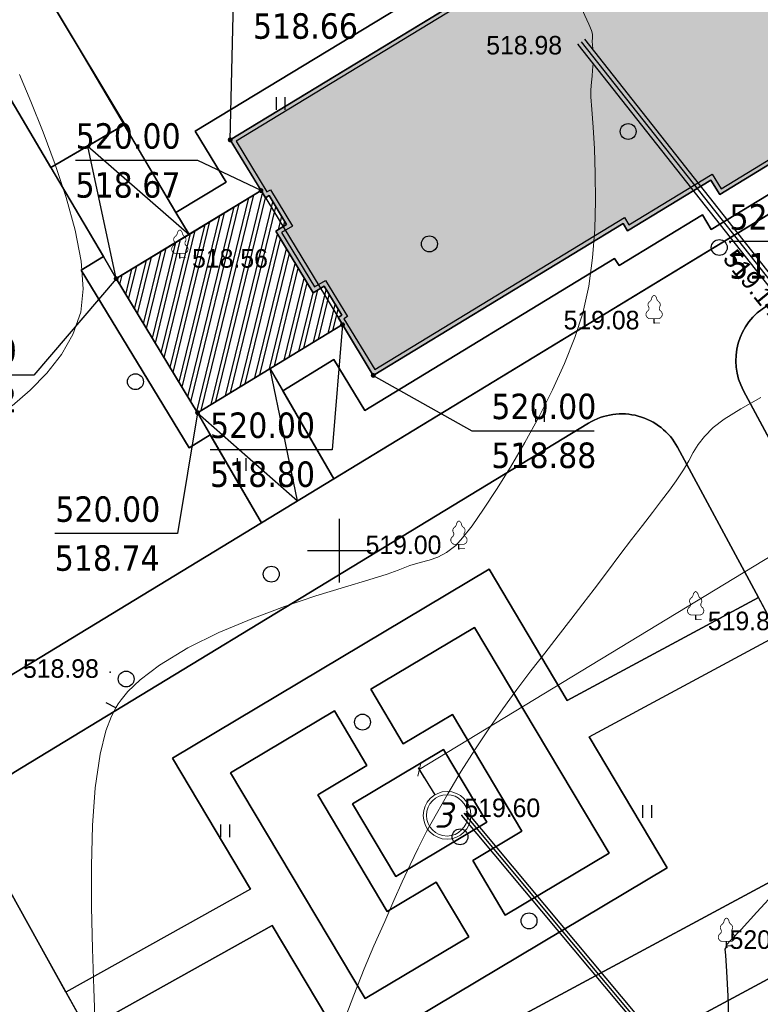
# Model space of a CAD drawing. Header units: millimetres. Extents: x 767170 to 66149698, y -983507 to 2493658.
# Tile 255 of 256: x 3294337 to 3329287, y -629043 to -582605. Entities that reach past the tile are written whole.
import ezdxf

# ---------------------------------------------------------------- set-up
doc = ezdxf.new("R2010")
doc.units = ezdxf.units.MM
doc.linetypes.add('Д_ТРОТ_ТРУБА', pattern=[3, 1.5, -1.5])
for name, color, linetype in [('(001) Сетка', 92, 'Continuous'), ('(004) Точки рельефа', 7, 'Continuous'), ('(022) Возд. Линии', 7, 'Continuous'), ('(028) Гидротехн.', 7, 'Continuous'), ('(031) Горизонтали', 42, 'Continuous'), ('(036) Растительность', 7, 'Continuous'), ('(038) Деревья', 7, 'Continuous'), ('os', 3, 'Continuous'), ('V_Loyiha_OPOR-PNT', 7, 'Continuous')]:
    doc.layers.add(name, color=color, linetype=linetype)
doc.layers.add('(032) Горизонтали утолщенные', color=32, linetype='Continuous', lineweight=30)
doc.layers.add('(042) Бергштрих', color=32, linetype='Continuous', lineweight=30)
doc.styles.add('BLACK', font='tahomabd.ttf')
doc.styles.add('D-431', font='txt')
doc.styles.get("Standard").update_dxf_attribs({"font": 'isocpeui.ttf'})
doc.styles.add('Tahoma', font='tahoma.ttf')
doc.dimstyles.new('genplan dimension', dxfattribs={"dimtxt": 1100, "dimasz": 450, "dimexe": 450, "dimexo": 0, "dimgap": 80, "dimtad": 1, "dimlfac": 0.001, "dimtxsty": 'BLACK', "dimblk": 'OBLIQUE', "dimcen": 0, "dimclrd": 186, "dimclre": 186, "dimclrt": 186, "dimadec": 1, "dimazin": 0, "dimtfac": 1, "dimtmove": 0, "dimatfit": 3, "dimldrblk": 'OBLIQUE', "dimfxl": 1, "dimlwd": 9, "dimlwe": 9, "dimarcsym": 0})

# ---------------------------------------------------------------- blocks, each defined once
blk = doc.blocks.new('d')
at = {"layer": '(038) Деревья'}
blk.add_ellipse((0, 0), major_axis=(0.265, 0.265), ratio=1, start_param=5.497787, end_param=11.780972, dxfattribs=at)
blk = doc.blocks.new('I04010')
for p, q in [((-0.412273, 0.007146), (-0.412273, 1.207146)), ((0.387727, 1.207146), (0.387727, 0.007146))]:
    blk.add_line(p, q)
blk = doc.blocks.new('Setka')
at = {"layer": '(001) Сетка'}
for p, q in [((0, 1.5), (0, -1.5)), ((-1.5, 0), (1.5, 0))]:
    blk.add_line(p, q, dxfattribs=at)
blk = doc.blocks.new('karagach-flat-70')
at = {"layer": '(038) Деревья', "const_width": 0.0375}
for points in [[(-0.208, 1.009, 0.430853), (-0.255, 0.753, 0.548276)], [(-0.208, 1.009, 0.181567), (-0.117, 1.159, 0.303004)], [(0, 1.312, 0.246034), (-0.117, 1.159, 0.489079)], [(0, 1.312, -0.246034), (0.117, 1.159, -0.489079)], [(0.208, 1.009, -0.181567), (0.117, 1.159, -0.303004)], [(0.208, 1.009, -0.430853), (0.255, 0.753, -0.548276)], [(-0.315, 0.559, 0.626949), (-0.218, 0.206, 0.702465)], [(-0.315, 0.559, 0.383603), (-0.255, 0.753, 0.352912)], [(0.315, 0.559, -0.626949), (0.218, 0.206, -0.702465)], [(0.315, 0.559, -0.383603), (0.255, 0.753, -0.352912)]]:
    blk.add_lwpolyline(points, format="xyb", dxfattribs=at)
for points in [[(0, 0.206), (-0.218, 0.206)], [(0, 0), (0, 0.206)], [(0, 0.206), (0.218, 0.206)], [(0, 0), (0.281, 0)]]:
    blk.add_lwpolyline(points, dxfattribs=at)
at = {"layer": '(038) Деревья'}
blk.add_lwpolyline([(0, 0), (0, 0.206)], dxfattribs=at)
blk = doc.blocks.new('karagach-flat-78')
at = {"layer": '(038) Деревья', "const_width": 0.0375}
for points in [[(-0.208, 1.009, 0.430853), (-0.255, 0.753, 0.548276)], [(-0.208, 1.009, 0.181567), (-0.117, 1.159, 0.303004)], [(0, 1.312, 0.246034), (-0.117, 1.159, 0.489079)], [(0, 1.312, -0.246034), (0.117, 1.159, -0.489079)], [(0.208, 1.009, -0.181567), (0.117, 1.159, -0.303004)], [(0.208, 1.009, -0.430853), (0.255, 0.753, -0.548276)], [(-0.315, 0.559, 0.626949), (-0.218, 0.206, 0.702465)], [(-0.315, 0.559, 0.383603), (-0.255, 0.753, 0.352912)], [(0.315, 0.559, -0.626949), (0.218, 0.206, -0.702465)], [(0.315, 0.559, -0.383603), (0.255, 0.753, -0.352912)]]:
    blk.add_lwpolyline(points, format="xyb", dxfattribs=at)
for points in [[(0, 0.206), (-0.218, 0.206)], [(0, 0), (0, 0.206)], [(0, 0.206), (0.218, 0.206)], [(0, 0), (0.281, 0)]]:
    blk.add_lwpolyline(points, dxfattribs=at)
at = {"layer": '(038) Деревья'}
blk.add_lwpolyline([(0, 0), (0, 0.206)], dxfattribs=at)
blk = doc.blocks.new('karagach-flat-79')
at = {"layer": '(038) Деревья', "const_width": 0.0375}
for points in [[(-0.208, 1.009, 0.430853), (-0.255, 0.753, 0.548276)], [(-0.208, 1.009, 0.181567), (-0.117, 1.159, 0.303004)], [(0, 1.312, 0.246034), (-0.117, 1.159, 0.489079)], [(0, 1.312, -0.246034), (0.117, 1.159, -0.489079)], [(0.208, 1.009, -0.181567), (0.117, 1.159, -0.303004)], [(0.208, 1.009, -0.430853), (0.255, 0.753, -0.548276)], [(-0.315, 0.559, 0.626949), (-0.218, 0.206, 0.702465)], [(-0.315, 0.559, 0.383603), (-0.255, 0.753, 0.352912)], [(0.315, 0.559, -0.626949), (0.218, 0.206, -0.702465)], [(0.315, 0.559, -0.383603), (0.255, 0.753, -0.352912)]]:
    blk.add_lwpolyline(points, format="xyb", dxfattribs=at)
for points in [[(0, 0.206), (-0.218, 0.206)], [(0, 0), (0, 0.206)], [(0, 0.206), (0.218, 0.206)], [(0, 0), (0.281, 0)]]:
    blk.add_lwpolyline(points, dxfattribs=at)
at = {"layer": '(038) Деревья'}
blk.add_lwpolyline([(0, 0), (0, 0.206)], dxfattribs=at)
blk = doc.blocks.new('karagach-flat-80')
at = {"layer": '(038) Деревья', "const_width": 0.0375}
for points in [[(-0.208, 1.009, 0.430853), (-0.255, 0.753, 0.548276)], [(-0.208, 1.009, 0.181567), (-0.117, 1.159, 0.303004)], [(0, 1.312, 0.246034), (-0.117, 1.159, 0.489079)], [(0, 1.312, -0.246034), (0.117, 1.159, -0.489079)], [(0.208, 1.009, -0.181567), (0.117, 1.159, -0.303004)], [(0.208, 1.009, -0.430853), (0.255, 0.753, -0.548276)], [(-0.315, 0.559, 0.626949), (-0.218, 0.206, 0.702465)], [(-0.315, 0.559, 0.383603), (-0.255, 0.753, 0.352912)], [(0.315, 0.559, -0.626949), (0.218, 0.206, -0.702465)], [(0.315, 0.559, -0.383603), (0.255, 0.753, -0.352912)]]:
    blk.add_lwpolyline(points, format="xyb", dxfattribs=at)
for points in [[(0, 0.206), (-0.218, 0.206)], [(0, 0), (0, 0.206)], [(0, 0.206), (0.218, 0.206)], [(0, 0), (0.281, 0)]]:
    blk.add_lwpolyline(points, dxfattribs=at)
at = {"layer": '(038) Деревья'}
blk.add_lwpolyline([(0, 0), (0, 0.206)], dxfattribs=at)
blk = doc.blocks.new('karagach-flat-81')
at = {"layer": '(038) Деревья', "const_width": 0.0375}
for points in [[(-0.208, 1.009, 0.430853), (-0.255, 0.753, 0.548276)], [(-0.208, 1.009, 0.181567), (-0.117, 1.159, 0.303004)], [(0, 1.312, 0.246034), (-0.117, 1.159, 0.489079)], [(0, 1.312, -0.246034), (0.117, 1.159, -0.489079)], [(0.208, 1.009, -0.181567), (0.117, 1.159, -0.303004)], [(0.208, 1.009, -0.430853), (0.255, 0.753, -0.548276)], [(-0.315, 0.559, 0.626949), (-0.218, 0.206, 0.702465)], [(-0.315, 0.559, 0.383603), (-0.255, 0.753, 0.352912)], [(0.315, 0.559, -0.626949), (0.218, 0.206, -0.702465)], [(0.315, 0.559, -0.383603), (0.255, 0.753, -0.352912)]]:
    blk.add_lwpolyline(points, format="xyb", dxfattribs=at)
for points in [[(0, 0.206), (-0.218, 0.206)], [(0, 0), (0, 0.206)], [(0, 0.206), (0.218, 0.206)], [(0, 0), (0.281, 0)]]:
    blk.add_lwpolyline(points, dxfattribs=at)
at = {"layer": '(038) Деревья'}
blk.add_lwpolyline([(0, 0), (0, 0.206)], dxfattribs=at)
blk = doc.blocks.new('Topo Xos')
at = {"layer": '(004) Точки рельефа', "color": 7, "linetype": 'ByBlock', "lineweight": -2, "transparency": 16777216}
for p in [(-32.056, -12.154), (-24.892, -21.5), (-50.86, -22.218), (-28.478, -25.296), (-37.689, -35.942), (-26.518, -39.272), (-54.142, -41.763), (-37.557, -48.518), (-25.041, -54.735)]:
    blk.add_point(p, dxfattribs=at)
at = {"layer": '(028) Гидротехн.', "color": 3, "linetype": 'Д_ТРОТ_ТРУБА', "ltscale": 600, "transparency": 16777216, "flags": 128}
for points in [[(10.323, -65.452), (9.157, -64.04), (-31.899, -12.03)], [(-8.841, -82.605), (-37.442, -48.421)]]:
    blk.add_lwpolyline(points, dxfattribs=at)
at = {"layer": '(028) Гидротехн.', "ltscale": 600, "transparency": 16777216}
for points in [[(10.491, -65.342), (9.313, -63.914), (-31.742, -11.906)], [(10.168, -65.58), (9.001, -64.165), (-32.056, -12.154)], [(-8.956, -82.702), (-37.557, -48.518)], [(-8.726, -82.509), (-37.327, -48.325)]]:
    blk.add_lwpolyline(points, dxfattribs=at)
at = {"layer": '(031) Горизонтали', "color": 42, "linetype": 'Continuous', "lineweight": 0, "ltscale": 600, "transparency": 16777216}
for points in [[(-31.378, -12.367), (-31.39, -12.176), (-31.397, -12.014), (-31.38, -11.841), (-31.383, -11.673), (-31.44, -11.505), (-31.566, -11.201), (-31.743, -10.798), (-31.951, -10.337), (-32.171, -9.854), (-32.389, -9.423), (-32.843, -8.55), (-33.489, -7.313), (-34.283, -5.792), (-35.18, -4.065), (-36.135, -2.211), (-37.104, -0.307), (-38.043, 1.567), (-38.907, 3.333), (-39.652, 4.913), (-40.232, 6.228), (-40.605, 7.199), (-40.725, 7.748)], [(-58.777, -29.203), (-57.924, -28.461), (-57.135, -27.658), (-56.449, -26.785), (-55.903, -25.833), (-55.533, -24.793), (-55.415, -23.684), (-55.521, -22.374), (-55.807, -20.921), (-56.23, -19.384), (-56.748, -17.822), (-57.316, -16.294), (-57.891, -14.857), (-58.431, -13.573)], [(-54.854, -58.441), (-54.918, -56.693), (-54.984, -54.809), (-55.029, -52.856), (-55.036, -50.895), (-54.983, -48.994), (-54.85, -47.215), (-54.618, -45.625), (-54.347, -44.531), (-54.087, -43.836), (-53.884, -43.441), (-53.774, -43.265), (-53.633, -43.068), (-53.31, -42.682), (-52.735, -42.127), (-51.82, -41.428), (-50.489, -40.624), (-49.016, -39.896), (-47.47, -39.244), (-45.92, -38.67), (-44.436, -38.172), (-43.088, -37.751), (-41.946, -37.409), (-41.079, -37.143), (-40.557, -36.956), (-40.004, -36.739), (-39.524, -36.598), (-39.093, -36.482), (-38.684, -36.342), (-38.274, -36.127), (-37.837, -35.787), (-37.515, -35.435), (-37.07, -34.857), (-36.527, -34.085), (-35.912, -33.151), (-35.254, -32.089), (-34.577, -30.93), (-33.908, -29.708), (-33.275, -28.454), (-32.703, -27.202), (-32.218, -25.984), (-31.848, -24.832), (-31.567, -23.565), (-31.384, -22.231), (-31.281, -20.871), (-31.243, -19.531), (-31.254, -18.252), (-31.297, -17.079), (-31.357, -16.054), (-31.416, -15.221), (-31.46, -14.623), (-31.471, -14.303), (-31.441, -13.941), (-31.408, -13.648), (-31.379, -13.372), (-31.361, -13.06), (-31.361, -13.034)], [(-43.156, -58.327), (-42.653, -56.996), (-42.164, -55.762), (-41.699, -54.669), (-41.192, -53.528), (-40.756, -52.539), (-40.364, -51.661), (-39.993, -50.852), (-39.617, -50.073), (-39.213, -49.283), (-38.755, -48.441), (-38.218, -47.507), (-37.579, -46.439), (-36.939, -45.424), (-36.283, -44.443), (-35.619, -43.497), (-34.952, -42.585), (-34.291, -41.708), (-33.642, -40.866), (-33.011, -40.058), (-32.407, -39.286), (-31.835, -38.548), (-31.303, -37.845), (-30.682, -37.015), (-30.095, -36.237), (-29.543, -35.513), (-29.031, -34.844), (-28.561, -34.23), (-28.136, -33.673), (-27.76, -33.174), (-27.435, -32.733), (-27.097, -32.229), (-26.845, -31.795), (-26.629, -31.405), (-26.398, -31.031), (-26.102, -30.648), (-25.69, -30.227), (-25.167, -29.834), (-24.388, -29.349), (-23.441, -28.808)]]:
    blk.add_lwpolyline(points, dxfattribs=at)
at = {"layer": '(032) Горизонтали утолщенные', "color": 32, "linetype": 'Continuous', "lineweight": 30, "ltscale": 600, "transparency": 16777216}
blk.add_lwpolyline([(-24.91, -63.165), (-24.884, -62.063), (-24.89, -60.233), (-24.93, -58.532), (-24.99, -57.05), (-25.052, -55.88), (-25.101, -55.111), (-25.121, -54.833), (-25.101, -54.784), (-25.072, -54.719), (-25.063, -54.67), (-25.052, -54.616), (-24.869, -54.423), (-24.37, -53.895), (-23.624, -53.091), (-22.701, -52.075), (-21.669, -50.908), (-20.599, -49.652), (-20.577, -49.624)], dxfattribs=at)
at = {"layer": '(042) Бергштрих', "color": 32, "linetype": 'Continuous', "lineweight": 30, "ltscale": 600, "transparency": 16777216}
blk.add_line((-53.884, -43.441), (-54.329, -43.213), dxfattribs=at)
at = {"layer": '(001) Сетка', "transparency": 16777216}
blk.add_blockref('Setka', (-43.341, -36.032), dxfattribs=at)
at = {"layer": '(022) Возд. Линии', "transparency": 16777216}
for name, p in [('karagach-flat-70', (-50.86, -22.218)), ('karagach-flat-78', (-28.478, -25.296)), ('karagach-flat-81', (-37.689, -35.942)), ('karagach-flat-80', (-26.518, -39.272)), ('karagach-flat-79', (-25.063, -54.67))]:
    blk.add_blockref(name, p, dxfattribs=at)
at = {"layer": '(036) Растительность', "linetype": 'Continuous', "transparency": 16777216, "xscale": 0.5, "yscale": 0.5, "zscale": 0.5}
for p in [(-46.094, -15.252), (-33.86, -29.966), (-47.934, -32.272), (-28.802, -48.638), (-48.713, -49.556)]:
    blk.add_blockref('I04010', p, dxfattribs=at)
at = {"layer": '(038) Деревья', "linetype": 'Continuous', "transparency": 16777216}
for p in [(-29.704, -16.267), (-39.083, -21.567), (-25.404, -21.735), (-52.955, -28.065), (-46.545, -37.144), (-53.39, -42.088), (-42.24, -44.12), (-37.639, -49.53), (-34.381, -53.496)]:
    blk.add_blockref('d', p, dxfattribs=at)
at = {"layer": '(004) Точки рельефа', "linetype": 'ByBlock', "transparency": 16777216, "char_height": 0.875, "attachment_point": 4, "style": 'D-431'}
for s, insert in [('518.98', (-36.402, -12.201)), ('518.56', (-50.281, -22.256)), ('519.08', (-32.75, -25.166)), (' 519.00', (-42.422, -35.767)), ('519.87', (-25.944, -39.354)), ('518.98', (-58.26, -41.6)), ('519.60', (-37.432, -48.168)), ('520.00', (-24.916, -54.385))]:
    blk.add_mtext(s, dxfattribs=dict(at, insert=insert))
at = {"layer": '(004) Точки рельефа', "linetype": 'ByBlock', "transparency": 16777216, "insert": (-24.943, -22.012), "char_height": 0.875, "attachment_point": 4, "rotation": 309.1383, "style": 'D-431'}
blk.add_mtext('519.14', dxfattribs=at)
blk = doc.blocks.new('_Oblique')
at = {"color": 0, "linetype": 'ByBlock', "lineweight": -2}
blk.add_line((-0.5, -0.5), (0.5, 0.5), dxfattribs=at)
blk = doc.blocks.new('*D289')
at = {"color": 186, "lineweight": 9, "transparency": 16777216}
for p, q in [((2367181, -580804), (2302574, -620064)), ((2367127, -580716), (2367414, -581188)), ((2302521, -619977), (2302808, -620449))]:
    blk.add_line(p, q, dxfattribs=at)
for p, xscale, yscale, zscale, rotation in [((2367181, -580804), 449.9999999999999, 449.9999999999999, 449.9999999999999, 31.28656990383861), ((2302574, -620064), 450, 450, 450, 211.2865699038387)]:
    blk.add_blockref('_Oblique', p, dxfattribs=dict(at, xscale=xscale, yscale=yscale, zscale=zscale, rotation=rotation))
at = {"color": 186, "transparency": 16777216, "insert": (2334474, -599770), "char_height": 1100, "attachment_point": 5, "rotation": 31.2866, "style": 'BLACK'}
blk.add_mtext('75,6', dxfattribs=at)
blk = doc.blocks.new('*U1461')
at = {"layer": 'V_Loyiha_OPOR-PNT', "elevation": 519.28}
blk.add_lwpolyline([(-18.878, -14.348), (-19.162, -21.449), (-24.931, -21.449)], dxfattribs=at)
at = {"layer": 'V_Loyiha_OPOR-PNT', "const_width": 0.115, "elevation": 519.28}
blk.add_lwpolyline([(-18.936, -14.348, 1), (-18.82, -14.348, 1)], format="xyb", close=True, dxfattribs=at)
at = {"layer": 'V_Loyiha_OPOR-PNT', "color": 1, "style": 'Tahoma'}
blk.add_text('520.00', height=1.2, dxfattribs=at).set_placement((-24.923, -20.895, 519.28))
at = {"layer": 'V_Loyiha_OPOR-PNT', "color": 5, "style": 'Tahoma'}
blk.add_text('519.28', height=1.2, dxfattribs=at).set_placement((-24.931, -23.203, 519.28))
blk = doc.blocks.new('*U1462')
at = {"layer": 'V_Loyiha_OPOR-PNT', "const_width": 0.115, "elevation": 518.88}
blk.add_lwpolyline([(-41.79, -27.768, 1), (-41.674, -27.768, 1)], format="xyb", close=True, dxfattribs=at)
at = {"layer": 'V_Loyiha_OPOR-PNT', "elevation": 518.88}
blk.add_lwpolyline([(-41.732, -27.768), (-37.084, -30.382), (-31.315, -30.382)], dxfattribs=at)
at = {"layer": 'V_Loyiha_OPOR-PNT', "color": 1, "style": 'Tahoma'}
blk.add_text('520.00', height=1.2, dxfattribs=at).set_placement((-36.16, -29.828, 518.88))
at = {"layer": 'V_Loyiha_OPOR-PNT', "color": 5, "style": 'Tahoma'}
blk.add_text('518.88', height=1.2, dxfattribs=at).set_placement((-36.16, -32.136, 518.88))
blk = doc.blocks.new('*U1463')
at = {"layer": 'V_Loyiha_OPOR-PNT', "elevation": 518.8}
blk.add_lwpolyline([(-43.186, -25.375), (-43.673, -31.272), (-49.434, -31.272)], dxfattribs=at)
at = {"layer": 'V_Loyiha_OPOR-PNT', "const_width": 0.115, "elevation": 518.8}
blk.add_lwpolyline([(-43.244, -25.375, 1), (-43.128, -25.375, 1)], format="xyb", close=True, dxfattribs=at)
at = {"layer": 'V_Loyiha_OPOR-PNT', "color": 1, "style": 'Tahoma'}
blk.add_text('520.00', height=1.2, dxfattribs=at).set_placement((-49.434, -30.718, 518.8))
at = {"layer": 'V_Loyiha_OPOR-PNT', "color": 5, "style": 'Tahoma'}
blk.add_text('518.80', height=1.2, dxfattribs=at).set_placement((-49.434, -33.026, 518.8))
blk = doc.blocks.new('*U1464')
at = {"layer": 'V_Loyiha_OPOR-PNT', "elevation": 518.74}
blk.add_lwpolyline([(-50.023, -29.529), (-50.975, -35.227), (-56.762, -35.227)], dxfattribs=at)
at = {"layer": 'V_Loyiha_OPOR-PNT', "const_width": 0.115, "elevation": 518.74}
blk.add_lwpolyline([(-50.08, -29.529, 1), (-49.965, -29.529, 1)], format="xyb", close=True, dxfattribs=at)
at = {"layer": 'V_Loyiha_OPOR-PNT', "color": 1, "style": 'Tahoma'}
blk.add_text('520.00', height=1.2, dxfattribs=at).set_placement((-56.736, -34.673, 518.74))
at = {"layer": 'V_Loyiha_OPOR-PNT', "color": 5, "style": 'Tahoma'}
blk.add_text('518.74', height=1.2, dxfattribs=at).set_placement((-56.762, -36.981, 518.74))
blk = doc.blocks.new('*U1465')
at = {"layer": 'V_Loyiha_OPOR-PNT', "elevation": 518.52}
blk.add_lwpolyline([(-53.866, -23.206), (-57.743, -27.751), (-63.504, -27.751)], dxfattribs=at)
at = {"layer": 'V_Loyiha_OPOR-PNT', "const_width": 0.115, "elevation": 518.52}
blk.add_lwpolyline([(-53.923, -23.206, 1), (-53.808, -23.206, 1)], format="xyb", close=True, dxfattribs=at)
at = {"layer": 'V_Loyiha_OPOR-PNT', "color": 1, "style": 'Tahoma'}
blk.add_text('520.00', height=1.2, dxfattribs=at).set_placement((-63.504, -27.197, 518.52))
at = {"layer": 'V_Loyiha_OPOR-PNT', "color": 5, "style": 'Tahoma'}
blk.add_text('518.52', height=1.2, dxfattribs=at).set_placement((-63.499, -29.505, 518.52))
blk = doc.blocks.new('*U1466')
at = {"layer": 'V_Loyiha_OPOR-PNT', "elevation": 518.67}
blk.add_lwpolyline([(-47.029, -19.051), (-50.015, -17.629), (-55.783, -17.629)], dxfattribs=at)
at = {"layer": 'V_Loyiha_OPOR-PNT', "const_width": 0.115, "elevation": 518.67}
blk.add_lwpolyline([(-47.087, -19.051, 1), (-46.971, -19.051, 1)], format="xyb", close=True, dxfattribs=at)
at = {"layer": 'V_Loyiha_OPOR-PNT', "color": 1, "style": 'Tahoma'}
blk.add_text('520.00', height=1.2, dxfattribs=at).set_placement((-55.776, -17.075, 518.67))
at = {"layer": 'V_Loyiha_OPOR-PNT', "color": 5, "style": 'Tahoma'}
blk.add_text('518.67', height=1.2, dxfattribs=at).set_placement((-55.783, -19.383, 518.67))
blk = doc.blocks.new('*U1467')
at = {"layer": 'V_Loyiha_OPOR-PNT', "elevation": 518.66}
blk.add_lwpolyline([(-48.483, -16.658), (-48.331, -10.135), (-42.557, -10.135)], dxfattribs=at)
at = {"layer": 'V_Loyiha_OPOR-PNT', "const_width": 0.115, "elevation": 518.66}
blk.add_lwpolyline([(-48.541, -16.658, 1), (-48.425, -16.658, 1)], format="xyb", close=True, dxfattribs=at)
at = {"layer": 'V_Loyiha_OPOR-PNT', "color": 1, "style": 'Tahoma'}
blk.add_text('520.00', height=1.2, dxfattribs=at).set_placement((-47.408, -9.581, 518.66))
at = {"layer": 'V_Loyiha_OPOR-PNT', "color": 5, "style": 'Tahoma'}
blk.add_text('518.66', height=1.2, dxfattribs=at).set_placement((-47.408, -11.889, 518.66))
blk = doc.blocks.new('A$C2cdd6916')
h = blk.add_hatch(color=1)
h.dxf.hatch_style = 1
h.paths.add_polyline_path([(16401.238, -4652.593), (12042.877, -7301.119), (10692.648, -5079.21), (11718.144, -4456.027), (9225.414, -354.04), (9994.537, 113.347), (7294.079, 4557.166), (6524.956, 4089.779), (4032.226, 8191.765), (3006.729, 7568.583), (1656.5, 9790.492), (26610.253, 24954.602), (28168.21, 22390.86), (31159.242, 24208.476), (35090.313, 26597.342), (27092.803, 39757.883), (26750.971, 39550.156), (23865.782, 40254.206), (20705.813, 41025.308), (19934.711, 37865.339), (16774.743, 38636.441), (16003.641, 35476.472), (12843.672, 36247.575), (12072.57, 33087.606), (8912.601, 33858.708), (8141.499, 30698.739), (4981.531, 31469.841), (4210.429, 28309.873), (1050.46, 29080.975), (279.358, 25921.006), (-2880.611, 26692.108), (-3651.713, 23532.14), (-4355.763, 20646.951), (-16319.891, 13376.488), (-19205.079, 14080.537), (-22365.048, 14851.639), (-23136.15, 11691.671), (-26296.119, 12462.773), (-27067.221, 9302.804), (-30227.189, 10073.906), (-30998.291, 6913.938), (-34158.26, 7685.04), (-34929.362, 4525.071), (-38089.331, 5296.173), (-38860.433, 2136.205), (-42020.401, 2907.307), (-42791.503, -252.662), (-45951.472, 518.44), (-46722.574, -2641.528), (-47426.624, -5526.717), (-47768.456, -5734.445), (-39770.946, -18894.986), (-32848.844, -14688.503), (-34406.8, -12124.761), (-9453.047, 3039.348), (-8102.818, 817.438), (-9128.315, 194.256), (-6635.585, -3907.731), (-7404.707, -4375.118), (-4704.249, -8818.937), (-3935.127, -8351.55), (-1442.396, -12453.537), (-416.9, -11830.354), (933.329, -14052.264), (-3425.032, -16700.79), (-1867.075, -19264.531), (-17591.358, -28819.998), (-15929.538, -31554.655), (-15758.622, -31450.792), (-14927.712, -32818.121), (-15440.46, -33129.712), (-13674.776, -36035.286), (-13162.028, -35723.695), (-12331.118, -37091.024), (-12502.034, -37194.887), (-12294.306, -37536.72), (-10840.214, -39929.545), (952.998, -32762.946), (1160.726, -33104.778), (5091.797, -30715.911), (5507.252, -31399.576), (10207.445, -28543.322), (9791.99, -27859.658), (12013.899, -26509.429), (12844.81, -27876.758), (18826.874, -24241.526), (17995.963, -22874.197), (20217.873, -21523.968), (20633.328, -22207.633), (25333.521, -19351.379), (24918.066, -18667.715), (28849.137, -16278.848), (28641.409, -15937.016), (40434.621, -8770.416), (38772.801, -6035.759), (38601.885, -6139.622), (37770.975, -4772.293), (38283.723, -4460.702), (36518.039, -1555.128), (36005.291, -1866.719), (35174.381, -499.39), (35345.297, -395.527), (35137.569, -53.694), (33683.477, 2339.131), (17959.194, -7216.335)])
h = blk.add_hatch()
h.set_pattern_fill('ANSI32', color=1, scale=60, angle=31.2865699)
h.set_pattern_definition([(76.28657, (-422045.4, -371330.9), (-555.2086, 135.48314), []), (76.28657, (-421815.2, -371191), (-555.2086, 135.48314), [])])
edge = h.paths.add_edge_path()
edge.add_line((12558.278, 1671.303), (13156.485, 2034.826))
edge.add_line((13156.485, 2034.826), (12076.302, 3812.354))
edge.add_arc((12013.983, 3914.903), 120, 121.2865699, 301.2865699, ccw=False)
edge.add_line((11951.665, 4017.453), (10456.027, 6478.645))
edge.add_line((10456.027, 6478.645), (9857.821, 6115.122))
edge.add_line((9857.821, 6115.122), (7572.818, 9875.277))
edge.add_line((7572.818, 9875.277), (28168.21, 22390.86))
edge.add_line((28168.21, 22390.86), (26610.253, 24954.602))
edge.add_line((26610.253, 24954.602), (1656.5, 9790.492))
edge.add_line((1656.5, 9790.492), (3006.729, 7568.583))
edge.add_line((3006.729, 7568.583), (4032.226, 8191.765))
edge.add_line((4032.226, 8191.765), (6524.956, 4089.779))
edge.add_line((6524.956, 4089.779), (7294.079, 4557.166))
edge.add_line((7294.079, 4557.166), (9994.537, 113.347))
edge.add_line((9994.537, 113.347), (9225.414, -354.04))
edge.add_line((9225.414, -354.04), (11718.144, -4456.027))
edge.add_line((11718.144, -4456.027), (10692.648, -5079.21))
edge.add_line((10692.648, -5079.21), (12042.877, -7301.119))
edge.add_line((12042.877, -7301.119), (16401.238, -4652.593))
edge.add_line((16401.238, -4652.593), (12558.278, 1671.303))
edge = h.paths.add_edge_path()
edge.add_line((-3935.127, -8351.55), (-4704.249, -8818.937))
edge.add_line((-4704.249, -8818.937), (-7404.707, -4375.118))
edge.add_line((-7404.707, -4375.118), (-6635.585, -3907.731))
edge.add_line((-6635.585, -3907.731), (-9128.315, 194.256))
edge.add_line((-9128.315, 194.256), (-8102.818, 817.438))
edge.add_line((-8102.818, 817.438), (-9453.047, 3039.348))
edge.add_line((-9453.047, 3039.348), (-34406.8, -12124.761))
edge.add_line((-34406.8, -12124.761), (-32848.844, -14688.503))
edge.add_line((-32848.844, -14688.503), (-12253.452, -2172.92))
edge.add_line((-12253.452, -2172.92), (-9968.449, -5933.074))
edge.add_line((-9968.449, -5933.074), (-10566.655, -6296.598))
edge.add_line((-10566.655, -6296.598), (-9071.017, -8757.79))
edge.add_arc((-9008.699, -8860.339), 120, -58.7134301, 121.2865699, ccw=False)
edge.add_line((-8946.381, -8962.889), (-7866.197, -10740.417))
edge.add_line((-7866.197, -10740.417), (-7267.991, -10376.893))
edge.add_line((-7267.991, -10376.893), (-3425.032, -16700.79))
edge.add_line((-3425.032, -16700.79), (933.329, -14052.264))
edge.add_line((933.329, -14052.264), (-416.9, -11830.354))
edge.add_line((-416.9, -11830.354), (-1442.396, -12453.537))
edge.add_line((-1442.396, -12453.537), (-3935.127, -8351.55))
h.paths.add_polyline_path([(41974.214, 4100.856), (35137.569, -53.694), (35345.297, -395.527), (35174.381, -499.39), (36005.291, -1866.719), (36518.039, -1555.128), (38283.723, -4460.702), (37770.975, -4772.293), (38601.885, -6139.622), (38772.801, -6035.759), (38980.529, -6377.591), (45817.173, -2223.04)])
h.paths.add_polyline_path([(-15440.46, -33129.712), (-14927.712, -32818.121), (-15758.622, -31450.792), (-15929.538, -31554.655), (-16137.265, -31212.823), (-22973.91, -35367.374), (-19130.951, -41691.27), (-12294.306, -37536.72), (-12502.034, -37194.887), (-12331.118, -37091.024), (-13162.028, -35723.695), (-13674.776, -36035.286)])
h.paths.add_polyline_path([(22981.424, -31078.171), (16999.36, -34713.402), (12844.81, -27876.758), (18826.874, -24241.526)])
h.paths.add_polyline_path([(31886.288, 23012.063), (28895.256, 21194.447), (28168.21, 22390.86), (31159.242, 24208.476)])
h.paths.add_polyline_path([(-35112.829, -17702.532), (-32121.797, -15884.916), (-32848.844, -14688.503), (-35839.876, -16506.119)])
for points in [[(-47768.456, -5734.445), (-39770.946, -18894.986), (-12253.452, -2172.92), (-9968.449, -5933.074), (-10566.655, -6296.598), (-7866.197, -10740.417), (-7267.991, -10376.893), (-1867.075, -19264.531), (-17591.358, -28819.998), (-15929.538, -31554.655), (-15758.622, -31450.792), (-14927.712, -32818.121), (-15440.46, -33129.712), (-13674.776, -36035.286), (-13162.028, -35723.695), (-12331.118, -37091.024), (-12502.034, -37194.887), (-10840.214, -39929.545), (952.998, -32762.946), (1160.726, -33104.778), (5091.797, -30715.911), (5507.252, -31399.576), (10207.445, -28543.322)], [(-1867.075, -19264.531), (-17591.358, -28819.998), (-15929.538, -31554.655), (-15758.622, -31450.792), (-14927.712, -32818.121), (-15440.46, -33129.712), (-13674.776, -36035.286), (-13162.028, -35723.695), (-12331.118, -37091.024), (-12502.034, -37194.887), (-12294.306, -37536.72), (-10840.214, -39929.545), (952.998, -32762.946), (1160.726, -33104.778), (5091.797, -30715.911), (5507.252, -31399.576), (10207.445, -28543.322)]]:
    blk.add_lwpolyline(points)
at = {"color": 2, "lineweight": 30}
blk.add_lwpolyline([(-47493.676, -5801.497), (-39703.894, -18620.206), (-12186.399, -1898.14), (-9693.669, -6000.127), (-10291.875, -6363.65), (-7799.145, -10465.637), (-7200.939, -10102.114), (-1592.296, -19331.584), (-17316.578, -28887.05), (-15862.486, -31279.876), (-15691.569, -31176.012), (-14652.932, -32885.173), (-15165.68, -33196.764), (-13607.724, -35760.506), (-13094.975, -35448.915), (-12056.338, -37158.076), (-12227.254, -37261.94), (-10773.161, -39654.765), (1020.051, -32488.166), (1227.778, -32829.998), (5158.849, -30441.131), (5574.304, -31124.796), (9932.665, -28476.27)], dxfattribs=at)
blk.add_lwpolyline([(-15440.46, -33129.712), (-14927.712, -32818.121), (-15758.622, -31450.792), (-15929.538, -31554.655), (-16137.265, -31212.823), (-22973.91, -35367.374), (-19130.951, -41691.27), (-12294.306, -37536.72), (-12502.034, -37194.887), (-12331.118, -37091.024), (-13162.028, -35723.695), (-13674.776, -36035.286)], close=True)
at = {"layer": 'os', "color": 0}
blk.add_line((-8721.276, -58436.102), (-7942.297, -59717.973), dxfattribs=at)
at = {"layer": 'os', "color": 0, "lineweight": 0}
for radius in [1125, 975]:
    blk.add_circle((-7358.064, -60679.376), radius, dxfattribs=at)
at = {"ltscale": 50}
blk.add_text('3', height=1200, dxfattribs=at).set_placement((-7962.419, -61265.833))
dim = blk.add_linear_dim(base=(-8668.047, -58523.693), p1=(55885.016, -19175.6), p2=(-8721.276, -58436.102), angle=31.2865699, dimstyle='genplan dimension')
dim.commit()
dim.dimension.update_dxf_attribs({"geometry": '*D289', "text_midpoint": (23231.582, -38229.423), "insert": (-2311242.442, 561540.579)})

msp = doc.modelspace()

# ---------------------------------------------------------------- block references
at = {"xscale": 1000, "yscale": 1000, "zscale": 1000}
msp.add_blockref('Topo Xos', (3352754.32, -571613.28), dxfattribs=at)

# ---------------------------------------------------------------- next in the draw order: linework, layer by layer
at = {"lineweight": 30}
for points in [[(3320598.1, -693693.53), (3304648.57, -654568.66, -0.16168228), (3304522.93, -652682.08), (3307607.54, -640804.68, -0.20876473), (3309090.16, -638916.69), (3371841.21, -605165.78, 0.14199501), (3375419.01, -601657.59), (3377740.8, -597536.99, -0.1300409), (3378810.97, -596437.2), (3389457.36, -590049.39, 0.40867475), (3391925.51, -580559.85), (3383054.01, -565118.14), (3354123.43, -514761.65, -0.41421356), (3355230.23, -510665.92), (3359413.67, -508262.47), (3357377.97, -504818.87), (3352774.92, -507463.39, -0.32105605), (3349299.65, -507115.23, 0.32190714), (3341172, -506313.63), (3254080.69, -556706.98)], [(3328489.9, -600104.19, -0.40491155), (3329627.48, -596087.66)], [(3329627.48, -596087.66, 0.40491155), (3328489.9, -600104.19)], [(3321183.86, -601631.13, -0.42970006), (3325383.9, -602773.81)], [(3321183.86, -601631.13, -0.42969994), (3325383.9, -602773.81)]]:
    msp.add_lwpolyline(points, format="xyb", dxfattribs=at)
at = {"color": 2, "lineweight": 30}
msp.add_lwpolyline([(3362997.57, -506143.84), (3352677.38, -512244.66), (3383054.01, -565118.14), (3395347.15, -586515.53), (3378130.41, -596845.54), (3374138.51, -603930.17), (3307936.74, -639537.06), (3304272.54, -653646.23), (3322134.59, -697462.61), (3336497.07, -685667.78), (3332689.19, -681030.96), (3362828.51, -656279.77), (3383135.11, -681012.61), (3380039.44, -683554.01), (3376235.65, -678920.62), (3332616.46, -714734.44), (3342226.53, -727938.95), (3346596.96, -724185.21), (3355718.77, -734805.63)], dxfattribs=at)
for points in [[(3330203.04, -591469.62), (3305741.24, -606334.78), (3292308.19, -614497.89, -0.42549526), (3288128.62, -613392.62), (3276935.35, -593272.74, -0.40656026), (3278030.3, -589231.76), (3288653.51, -582951.81, -0.39307255), (3292571.01, -584111.74), (3295801.24, -589576.01), (3299297.53, -587549.33), (3296034.22, -582109.32, -0.41798891), (3297070.2, -577967.04), (3309387.34, -570694.92), (3307309.91, -567276.34), (3294899.33, -574612.91), (3282752.45, -581793.59), (3276220.35, -585655.07, -0.42190851), (3272072.09, -584531.04)], [(3337012.72, -615950.15), (3328489.9, -600104.19, -0.40491155), (3329627.48, -596087.66)], [(3329627.48, -596087.66, 0.40491155), (3328489.9, -600104.19)], [(3296513.4, -628464.24), (3292993.79, -622137.76, -0.40302103), (3294057.45, -618115.54), (3321183.86, -601631.13, -0.42969994), (3325383.9, -602773.81), (3329194.98, -609859.52)], [(3296513.4, -628464.24), (3292993.79, -622137.76, -0.40302103), (3294057.45, -618115.54), (3321183.86, -601631.13, -0.42970006), (3325383.9, -602773.81), (3329194.98, -609859.52)], [(3329194.98, -609859.52), (3325383.9, -602773.81, 0.42970006), (3321183.86, -601631.13), (3294057.45, -618115.54, 0.40302103), (3292993.79, -622137.76), (3296513.4, -628464.24)], [(3296513.4, -628464.24), (3292993.79, -622137.76, -0.40302103), (3294057.45, -618115.54), (3321183.86, -601631.13, -0.42970006), (3325383.9, -602773.81), (3329194.98, -609859.52)], [(3296513.4, -628464.24), (3292993.79, -622137.76, -0.40302103), (3294057.45, -618115.54), (3321183.86, -601631.13, -0.42970006), (3325383.9, -602773.81), (3329194.98, -609859.52)], [(3296513.4, -628464.24), (3292993.79, -622137.76, -0.40302103), (3294057.45, -618115.54), (3321183.86, -601631.13, -0.42970006), (3325383.9, -602773.81), (3329194.98, -609859.52)], [(3329194.98, -609859.52), (3325383.9, -602773.81, 0.42970006), (3321183.86, -601631.13), (3294057.45, -618115.54, 0.40302103), (3292993.79, -622137.76), (3296513.4, -628464.24)], [(3329194.98, -609859.52), (3325383.9, -602773.81, 0.42970006), (3321183.86, -601631.13), (3294057.45, -618115.54, 0.40302103), (3292993.79, -622137.76), (3296513.4, -628464.24)], [(3321183.86, -601631.13, -0.42970006), (3325383.9, -602773.81)], [(3330142.35, -611620.91), (3333489.94, -617844.89, -0.41421356), (3332268.92, -621908.03), (3304545.65, -636819.11, -0.41005504), (3300502.98, -635635.5), (3297485.72, -630211.98)], [(3330142.35, -611620.91), (3333489.94, -617844.89, -0.41421356), (3332268.92, -621908.03), (3304545.65, -636819.11, -0.41005504), (3300502.98, -635635.5), (3297485.72, -630211.98)], [(3297485.72, -630211.98), (3300502.98, -635635.5, 0.41005504), (3304545.65, -636819.11), (3332268.92, -621908.03, 0.41421356), (3333489.94, -617844.89), (3330142.35, -611620.91)], [(3330142.35, -611620.91), (3333489.94, -617844.89, -0.41421356), (3332268.92, -621908.03), (3304545.65, -636819.11, -0.41005504), (3300502.98, -635635.5), (3297485.72, -630211.98)], [(3330142.35, -611620.91), (3333489.94, -617844.89, -0.41421356), (3332268.92, -621908.03), (3304545.65, -636819.11, -0.41005504), (3300502.98, -635635.5), (3297485.72, -630211.98)], [(3330142.35, -611620.91), (3333489.94, -617844.89, -0.41421356), (3332268.92, -621908.03), (3304545.65, -636819.11, -0.41005504), (3300502.98, -635635.5), (3297485.72, -630211.98)], [(3297485.72, -630211.98), (3300502.98, -635635.5, 0.41005504), (3304545.65, -636819.11), (3332268.92, -621908.03, 0.41421356), (3333489.94, -617844.89), (3330142.35, -611620.91)], [(3297485.72, -630211.98), (3300502.98, -635635.5, 0.41005504), (3304545.65, -636819.11), (3332268.92, -621908.03, 0.41421356), (3333489.94, -617844.89), (3330142.35, -611620.91)]]:
    msp.add_lwpolyline(points, format="xyb")
for points in [[(3314543.89, -580624.64), (3313687.02, -579214.58), (3317489.9, -576903.61), (3314192.23, -571477.02), (3311030.28, -573398.5), (3309387.34, -570694.92), (3296886.61, -578084.78, 0.39307267), (3296014.35, -582076.2), (3301705.27, -591702.98), (3304076.59, -590261.96), (3302622.49, -587869.13)], [(3305741.24, -606334.78), (3303333.51, -602181.13), (3302329.27, -602791.4), (3297239.94, -594416.51), (3298286.69, -593780.41), (3292571.02, -584111.74, 0.39307267), (3288653.51, -582951.81), (3278030.3, -589231.76, 0.40656026), (3276935.35, -593272.74), (3288128.62, -613392.62, 0.42549538), (3292308.19, -614497.89)], [(3344909.21, -587229.37), (3344416.27, -587515.11), (3346492.63, -590931.94), (3338459.58, -595813.53), (3336282.05, -592230.24), (3329627.48, -596087.66, 0.40491155), (3328489.9, -600104.19), (3337012.72, -615950.15, 0.41421356), (3341075.86, -617171.18), (3357010.29, -608600.78, 0.4211503), (3358197.01, -604475.63), (3349021.49, -588341.77, 0.41662845)], [(3340242.16, -598421.96), (3338745.69, -595639.66), (3338459.58, -595813.53), (3336282.05, -592230.24), (3329627.48, -596087.66, 0.40491155), (3328489.9, -600104.19), (3331683.05, -606041.02), (3339295.82, -601711.55, -0.0705009), (3339169.3, -600818.71, -0.21360458)], [(3340242.16, -598421.96), (3338745.69, -595639.66), (3338459.58, -595813.53), (3336282.05, -592230.24), (3329627.48, -596087.66, 0.40491155), (3328489.9, -600104.19), (3331683.05, -606041.02), (3339295.82, -601711.55, -0.0705009), (3339169.3, -600818.71, -0.21360458)], [(3294057.45, -618115.54), (3321183.86, -601631.13, -0.42969994), (3325383.9, -602773.81), (3329194.98, -609859.52), (3320179.97, -614708.28), (3316495.53, -608523.53), (3301547.06, -617428.76), (3305231.76, -623613.96), (3296513.4, -628464.24), (3292993.79, -622137.76, -0.40302103)], [(3332268.92, -621908.03), (3304545.65, -636819.11, -0.41005504), (3300502.98, -635635.5), (3297485.72, -630211.98), (3306255.8, -625332.93), (3309940.5, -631518.13), (3324888.97, -622612.89), (3321204.54, -616428.14), (3330142.35, -611620.91), (3333489.94, -617844.89, -0.41421356)]]:
    msp.add_lwpolyline(points, format="xyb", close=True)
at = {"lineweight": 30}
msp.add_lwpolyline([(3314543.89, -580624.64), (3313687.02, -579214.58), (3317489.9, -576903.61), (3314192.23, -571477.02), (3311030.28, -573398.5), (3309387.34, -570694.92), (3296886.61, -578084.78, 0.39307267), (3296014.35, -582076.2), (3301705.27, -591702.98), (3304076.59, -590261.96), (3302622.49, -587869.13)], format="xyb", close=True, dxfattribs=at)
for points in [[(3314543.89, -580624.64), (3302622.49, -587869.13), (3304076.59, -590261.96), (3301705.27, -591702.98), (3302328.45, -592728.48), (3305725.27, -590664.27), (3304271.17, -588271.45), (3316192.57, -581026.95)], [(3296014.35, -582076.2), (3299297.53, -587549.33)], [(3295801.24, -589576.01), (3292571.02, -584111.74)], [(3299297.53, -587549.33), (3295801.24, -589576.01)], [(3295801.24, -589576.01), (3299261.99, -587569.93)], [(3301705.27, -591702.98), (3302328.45, -592728.48)], [(3306150.64, -599065), (3309160.29, -604257.05)], [(3328489.9, -600104.19), (3337012.72, -615950.15)], [(3302731.58, -601142.72), (3305741.24, -606334.78)], [(3294057.45, -618115.54), (3321183.86, -601631.13)], [(3302690.74, -608188.53), (3311370.83, -602913.73)], [(3325383.9, -602773.81), (3329194.98, -609859.52)], [(3309090.16, -638916.69), (3371841.21, -605165.78)], [(3292308.19, -614497.89), (3305741.24, -606334.78)], [(3305231.76, -623613.96), (3301547.06, -617428.76), (3316495.53, -608523.53), (3320179.97, -614708.28)], [(3320179.97, -614708.28), (3329194.98, -609859.52)], [(3310903.99, -614182.57), (3315800.91, -611265.33), (3322147.17, -621918.27), (3317250.25, -624835.5)], [(3321204.54, -616428.14), (3330142.35, -611620.91)], [(3310903.99, -614182.57), (3312439.38, -616759.89)], [(3315532.04, -625859.09), (3310635.13, -628776.32), (3304288.87, -618123.39), (3309185.78, -615206.16)], [(3309185.78, -615206.16), (3310721.17, -617783.48)], [(3312439.38, -616759.89), (3314758.97, -615378.04), (3318034.46, -620876.33), (3315714.87, -622258.18)], [(3321204.54, -616428.14), (3324888.97, -622612.89), (3309940.5, -631518.13), (3306255.8, -625332.93)], [(3313996.65, -623281.77), (3311677.06, -624663.61), (3308401.58, -619165.33), (3310721.17, -617783.48)], [(3296513.4, -628464.24), (3292993.79, -622137.76)], [(3332268.92, -621908.03), (3304545.65, -636819.11)], [(3315714.87, -622258.18), (3317250.25, -624835.5)], [(3305231.76, -623613.96), (3296513.4, -628464.24)], [(3313996.65, -623281.77), (3315532.04, -625859.09)], [(3306255.8, -625332.93), (3297485.72, -630211.98)]]:
    msp.add_lwpolyline(points)
for points in [[(3314543.89, -580624.64), (3302622.49, -587869.13)], [(3304271.17, -588271.45), (3316192.57, -581026.95)], [(3299297.53, -587549.33), (3296034.22, -582109.32)], [(3292571.01, -584111.74), (3295801.24, -589576.01)], [(3298286.69, -593780.41), (3292571.02, -584111.74)], [(3295801.24, -589576.01), (3299297.53, -587549.33)], [(3302622.49, -587869.13), (3304076.59, -590261.96)], [(3305725.27, -590664.27), (3304271.17, -588271.45)], [(3332069.98, -587994.77), (3327369.78, -590851.03)], [(3298888.62, -594818.82), (3297549.39, -588562.67), (3302328.45, -592728.48)], [(3326967.47, -592499.71), (3333718.66, -588397.09)], [(3333718.66, -588397.09), (3326967.47, -592499.71)], [(3309160.29, -604257.05), (3334305.03, -588976.89)], [(3326954.33, -590167.36), (3323023.26, -592556.23)], [(3327369.78, -590851.03), (3326954.33, -590167.36)], [(3304076.59, -590261.96), (3301705.27, -591702.98)], [(3302328.45, -592728.48), (3305725.27, -590664.27)], [(3330203.04, -591469.62), (3305741.24, -606334.78)], [(3301705.27, -591702.98), (3302328.45, -592728.48)], [(3322620.94, -594204.91), (3326552.01, -591816.04)], [(3326552.01, -591816.04), (3322620.94, -594204.91)], [(3326552.01, -591816.04), (3326967.47, -592499.71)], [(3326967.47, -592499.71), (3326552.01, -591816.04)], [(3322815.53, -592214.4), (3311022.32, -599381)], [(3323023.26, -592556.23), (3322815.53, -592214.4)], [(3298286.69, -593780.41), (3297239.94, -594416.51)], [(3297239.94, -594416.51), (3298286.69, -593780.41)], [(3298888.62, -594818.82), (3298286.69, -593780.41)], [(3310620, -601029.67), (3322413.22, -593863.08)], [(3322413.22, -593863.08), (3310620, -601029.67)], [(3322413.22, -593863.08), (3322620.94, -594204.91)], [(3322620.94, -594204.91), (3322413.22, -593863.08)], [(3297239.94, -594416.51), (3302329.27, -602791.4)], [(3302329.27, -602791.4), (3297239.94, -594416.51)], [(3302731.58, -601142.72), (3298888.62, -594818.82)], [(3309568.22, -596988.17), (3306150.64, -599065)], [(3311022.32, -599381), (3309568.22, -596988.17)], [(3306752.57, -600103.41), (3309165.91, -598636.85)], [(3309165.91, -598636.85), (3306752.57, -600103.41)], [(3309165.91, -598636.85), (3310620, -601029.67)], [(3310620, -601029.67), (3309165.91, -598636.85)], [(3302731.58, -601142.72), (3307450.76, -605295.91), (3306150.64, -599065)], [(3306150.64, -599065), (3306752.57, -600103.41)], [(3306752.57, -600103.41), (3309160.29, -604257.05)], [(3337012.72, -615950.15), (3328489.9, -600104.19)], [(3328489.9, -600104.19), (3331683.05, -606041.02)], [(3303333.51, -602181.13), (3302731.58, -601142.72)], [(3294057.45, -618115.54), (3321183.86, -601631.13)], [(3294057.45, -618115.54), (3321183.86, -601631.13)], [(3302329.27, -602791.4), (3303333.51, -602181.13)], [(3303333.51, -602181.13), (3302329.27, -602791.4)], [(3305741.24, -606334.78), (3303333.51, -602181.13)], [(3325383.9, -602773.81), (3333489.94, -617844.89)], [(3325383.9, -602773.81), (3329194.98, -609859.52)], [(3309090.16, -638916.69), (3371841.21, -605165.78)], [(3371841.21, -605165.78), (3309090.16, -638916.69)], [(3305741.24, -606334.78), (3292308.19, -614497.89)], [(3292308.19, -614497.89), (3305741.24, -606334.78)], [(3316495.53, -608523.53), (3301547.06, -617428.76)], [(3320179.97, -614708.28), (3316495.53, -608523.53)], [(3329194.98, -609859.52), (3320179.97, -614708.28)], [(3315800.91, -611265.33), (3310903.99, -614182.57)], [(3322147.17, -621918.27), (3315800.91, -611265.33)], [(3321204.54, -616428.14), (3330142.35, -611620.91)], [(3310903.99, -614182.57), (3312439.38, -616759.89)], [(3309185.78, -615206.16), (3304288.87, -618123.39)], [(3310721.17, -617783.48), (3309185.78, -615206.16)], [(3312439.38, -616759.89), (3314758.97, -615378.04)], [(3314758.97, -615378.04), (3318034.46, -620876.33)], [(3324888.97, -622612.89), (3321204.54, -616428.14)], [(3301547.06, -617428.76), (3305231.76, -623613.96)], [(3308401.58, -619165.33), (3310721.17, -617783.48)], [(3304288.87, -618123.39), (3310635.13, -628776.32)], [(3311677.06, -624663.61), (3308401.58, -619165.33)], [(3318034.46, -620876.33), (3315714.87, -622258.18)], [(3300502.98, -635635.5), (3292993.79, -622137.76)], [(3296513.4, -628464.24), (3292993.79, -622137.76)], [(3332268.92, -621908.03), (3304545.65, -636819.11)], [(3332268.92, -621908.03), (3304545.65, -636819.11)], [(3315714.87, -622258.18), (3317250.25, -624835.5)], [(3317250.25, -624835.5), (3322147.17, -621918.27)], [(3309940.5, -631518.13), (3324888.97, -622612.89)], [(3305231.76, -623613.96), (3296513.4, -628464.24)], [(3313996.65, -623281.77), (3311677.06, -624663.61)], [(3315532.04, -625859.09), (3313996.65, -623281.77)], [(3297485.72, -630211.98), (3306255.8, -625332.93)], [(3306255.8, -625332.93), (3309940.5, -631518.13)], [(3310635.13, -628776.32), (3315532.04, -625859.09)]]:
    msp.add_lwpolyline(points, dxfattribs=at)
for points in [[(3326552.01, -591816.04), (3326967.47, -592499.71), (3333718.66, -588397.09), (3333303.2, -587713.42), (3333474.12, -587609.56), (3334020.2, -588508.18), (3334305.03, -588976.89), (3335330.52, -588353.7), (3334707.34, -587328.21), (3333876.43, -585960.88), (3331654.52, -587311.11), (3332069.98, -587994.77), (3327369.78, -590851.03), (3326954.33, -590167.36), (3323023.26, -592556.23), (3322815.53, -592214.4), (3311022.32, -599381), (3309568.22, -596988.17), (3306150.64, -599065), (3306752.57, -600103.41), (3309165.91, -598636.85), (3310620, -601029.67), (3322413.22, -593863.08), (3322620.94, -594204.91)], [(3334707.34, -587328.21), (3333876.43, -585960.88), (3331654.52, -587311.11), (3332069.98, -587994.77), (3327369.78, -590851.03), (3326954.33, -590167.36), (3323023.26, -592556.23), (3322815.53, -592214.4), (3311022.32, -599381), (3309568.22, -596988.17), (3306150.64, -599065), (3306752.57, -600103.41), (3309165.91, -598636.85), (3310620, -601029.67), (3322413.22, -593863.08), (3322620.94, -594204.91), (3326552.01, -591816.04), (3326967.47, -592499.71), (3333718.66, -588397.09), (3333303.2, -587713.42), (3333474.12, -587609.56), (3334020.2, -588508.18), (3334305.03, -588976.89), (3335330.52, -588353.7)], [(3299261.99, -587569.93), (3295801.24, -589576.01), (3298286.69, -593780.41), (3298888.62, -594818.82), (3302328.45, -592728.48), (3301705.27, -591702.98)], [(3334305.03, -588976.89), (3334020.2, -588508.18), (3333474.12, -587609.56), (3333303.2, -587713.42), (3333718.66, -588397.09), (3326967.47, -592499.71), (3326552.01, -591816.04), (3322620.94, -594204.91), (3322413.22, -593863.08), (3310620, -601029.67), (3309165.91, -598636.85), (3306752.57, -600103.41), (3309160.29, -604257.05)], [(3298888.62, -594818.82), (3305725.27, -590664.27), (3309568.22, -596988.17), (3302731.58, -601142.72)], [(3298888.62, -594818.82), (3298286.69, -593780.41), (3297239.94, -594416.51), (3302329.27, -602791.4), (3303333.51, -602181.13), (3302731.58, -601142.72)], [(3302731.58, -601142.72), (3298888.62, -594818.82), (3298286.69, -593780.41), (3297239.94, -594416.51), (3302329.27, -602791.4), (3303333.51, -602181.13)], [(3306752.57, -600103.41), (3306150.64, -599065), (3302731.58, -601142.72), (3303333.51, -602181.13), (3305741.24, -606334.78), (3309160.29, -604257.05)], [(3324888.97, -622612.89), (3321204.54, -616428.14), (3330142.35, -611620.91), (3329194.98, -609859.52), (3320179.97, -614708.28), (3316495.53, -608523.53), (3301547.06, -617428.76), (3305231.76, -623613.96), (3296513.4, -628464.24), (3297485.72, -630211.98), (3306255.8, -625332.93), (3309940.5, -631518.13)], [(3312439.38, -616759.89), (3310903.99, -614182.57), (3315800.91, -611265.33), (3322147.17, -621918.27), (3317250.25, -624835.5), (3315714.87, -622258.18), (3318034.46, -620876.33), (3314758.97, -615378.04)], [(3315800.91, -611265.33), (3310903.99, -614182.57), (3312439.38, -616759.89), (3314758.97, -615378.04), (3318034.46, -620876.33), (3315714.87, -622258.18), (3317250.25, -624835.5), (3322147.17, -621918.27)], [(3304288.87, -618123.39), (3309185.78, -615206.16), (3310721.17, -617783.48), (3308401.58, -619165.33), (3311677.06, -624663.61), (3313996.65, -623281.77), (3315532.04, -625859.09), (3310635.13, -628776.32)], [(3313996.65, -623281.77), (3311677.06, -624663.61), (3308401.58, -619165.33), (3310721.17, -617783.48), (3309185.78, -615206.16), (3304288.87, -618123.39), (3310635.13, -628776.32), (3315532.04, -625859.09)], [(3314342.2, -617023.13), (3316389.38, -620459.56), (3312093.84, -623018.53), (3310046.66, -619582.1)], [(3310046.66, -619582.1), (3314342.2, -617023.13), (3316389.38, -620459.56), (3312093.84, -623018.53)], [(3314342.2, -617023.13), (3310046.66, -619582.1), (3312093.84, -623018.53), (3316389.38, -620459.56)]]:
    msp.add_lwpolyline(points, close=True)
msp.add_lwpolyline([(3314342.2, -617023.13), (3310046.66, -619582.1), (3312093.84, -623018.53), (3316389.38, -620459.56)], close=True, dxfattribs=at)

# ---------------------------------------------------------------- next in the draw order: block references
msp.add_blockref('A$C2cdd6916', (3321862.53, -559451.45, -3656))
at = {"layer": 'V_Loyiha_OPOR-PNT', "xscale": 1000, "yscale": 1000, "zscale": 1000}
for name in ['*U1467', '*U1461', '*U1466', '*U1465', '*U1463', '*U1462', '*U1464']:
    msp.add_blockref(name, (3352754.32, -571613.28), dxfattribs=at)

doc.saveas('drawing.dxf')
